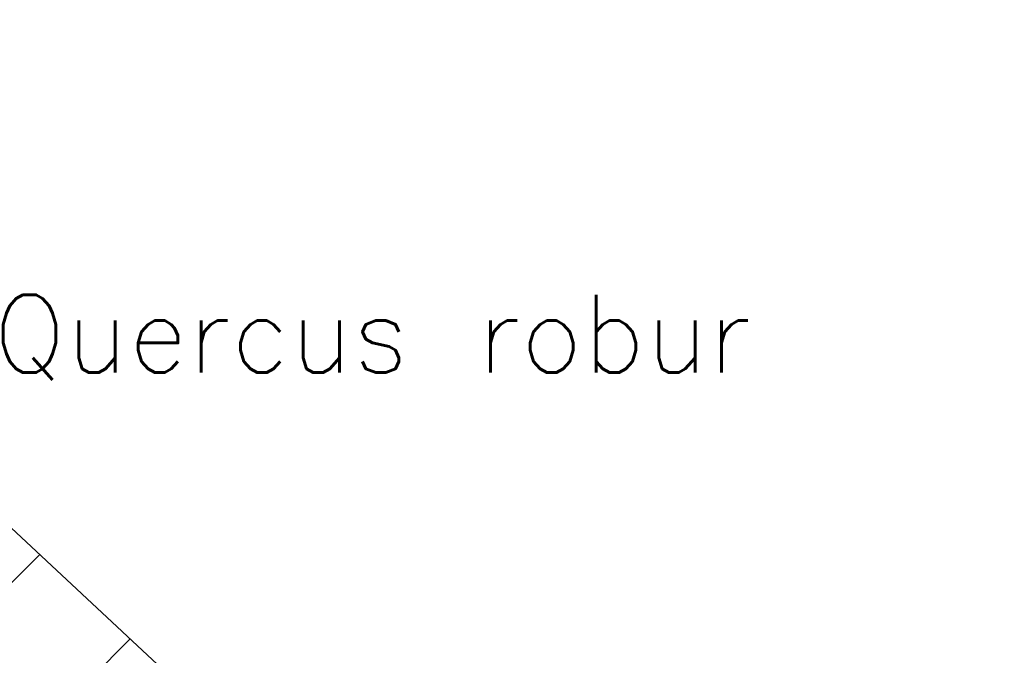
# Model space of a CAD drawing. Header units: metres. Extents: x 102852 to 106916, y 385458 to 392749.
# Tile 42 of 47: x 105109 to 105121, y 388217 to 388225. Entities that reach past the tile are written whole.
import ezdxf
from ezdxf.enums import TextEntityAlignment as Align

# ---------------------------------------------------------------- set-up
doc = ezdxf.new("R2010")
doc.units = ezdxf.units.M
for name, color, linetype, lineweight in [('0-BEPLANTING', 14, 'Continuous', 30), ('B-WE-GR-STRUIK-G', 90, 'Continuous', 13), ('Boomsoort', 10, 'Continuous', 0)]:
    doc.layers.add(name, color=color, linetype=linetype, lineweight=lineweight)
doc.styles.add('Style-txt', font='txt.shx')

msp = doc.modelspace()

# ---------------------------------------------------------------- hatches: boundary and pattern name
at = {"layer": '0-BEPLANTING', "ltscale": 0.2}
h = msp.add_hatch(dxfattribs=at)
h.set_pattern_fill('ANSI31', color=256, scale=0.1, pattern_type=2)
h.set_pattern_definition([(44.99999999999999, (0, 0), (-1.122532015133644, 1.122532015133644), [])])
h.paths.add_polyline_path([(105065.7370000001, 388136.462), (105067.3500000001, 388138.352), (105071.3510000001, 388142.347), (105071.0813859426, 388142.5762335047), (105072.1480000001, 388141.63), (105101.0680000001, 388172.737), (105108.5350000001, 388185.584), (105118.8030000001, 388203.572), (105116.5560000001, 388206.183), (105105.2830000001, 388216.058), (105068.9620000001, 388247.964), (105041.0390000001, 388272.612), (105028.4800000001, 388284.381), (105012.7060000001, 388305.132), (104993.4690000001, 388321.613), (105005.563370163, 388330.0038712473), (105028.7960000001, 388296.517), (105043.8710000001, 388275.93), (105049.9910000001, 388269.913), (105088.3190000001, 388237.582), (105113.4635000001, 388214.082), (105118.3005000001, 388210.551), (105121.3606606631, 388206.818026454), (105120.5221192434, 388203.662402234), (105101.8985380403, 388171.8195439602), (105076.5953192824, 388144.2706867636), (105049.7342216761, 388115.2153023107), (105008.9474457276, 388153.1602093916), (105008.6190000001, 388152.827), (105008.3600598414, 388153.037284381), (105010.8100000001, 388155.895), (105014.5800000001, 388152.596), (105014.9560000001, 388153.0140000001), (105031.5800000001, 388138.45), (105031.0070000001, 388137.708), (105033.3490000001, 388135.83), (105049.1240000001, 388121.946), (105062.7989259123, 388137.5515055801), (105063.5372980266, 388138.3927377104)])

# ---------------------------------------------------------------- linework, layer by layer
at = {"layer": 'B-WE-GR-STRUIK-G', "flags": 128}
msp.add_lwpolyline([(105005.563370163, 388330.0038712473), (105028.7960000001, 388296.517), (105043.8710000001, 388275.93), (105049.9910000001, 388269.913), (105088.3190000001, 388237.582), (105113.4635000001, 388214.082), (105118.3005000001, 388210.551), (105121.3606606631, 388206.818026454), (105120.5221192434, 388203.662402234), (105101.8985380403, 388171.8195439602), (105096.5195917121, 388166.3412525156), (105076.5953192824, 388144.2706867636), (105049.7342216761, 388115.2153023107)], dxfattribs=at)
at = {"layer": 'Defpoints', "flags": 128}
msp.add_lwpolyline([(105005.563370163, 388330.0038712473), (105028.7960000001, 388296.517), (105043.8710000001, 388275.93), (105049.9910000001, 388269.913), (105088.3190000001, 388237.582), (105113.4635000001, 388214.082), (105118.3005000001, 388210.551), (105121.3606606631, 388206.818026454)], dxfattribs=at)
msp.add_lwpolyline([(105005.563370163, 388330.0038712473), (105028.7960000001, 388296.517), (105043.8710000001, 388275.93), (105049.9910000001, 388269.913), (105088.3190000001, 388237.582), (105113.4635000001, 388214.082), (105118.3005000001, 388210.551), (105121.3606606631, 388206.818026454)], dxfattribs=at)

# ---------------------------------------------------------------- texts
at = {"layer": 'Boomsoort', "style": 'Style-txt'}
msp.add_text('Quercus robur', height=1, dxfattribs=at).set_placement((105118.1108066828, 388220.620948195, 0.1341), align=Align.RIGHT)

doc.saveas('drawing.dxf')
